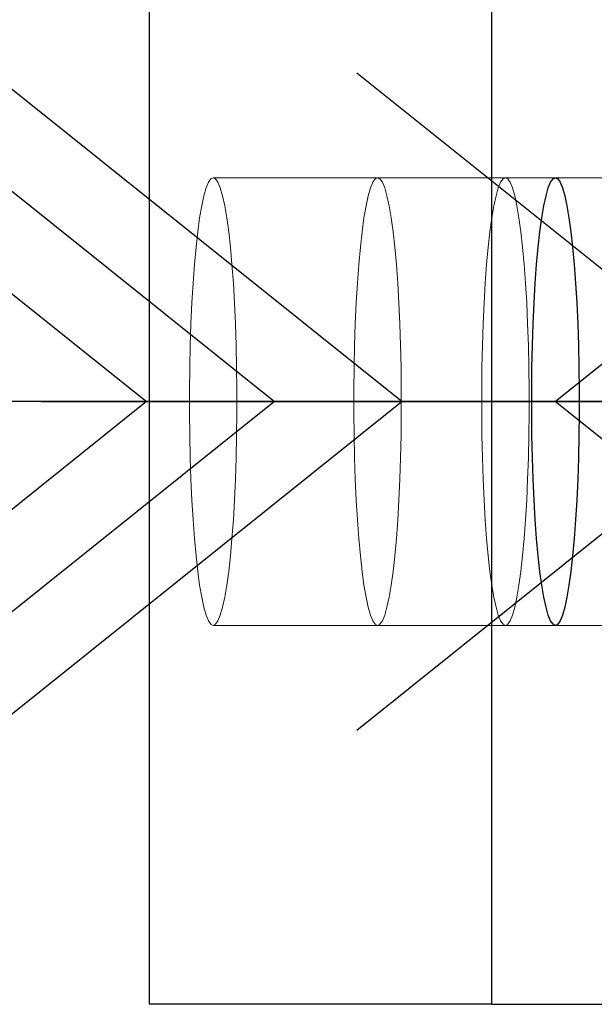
# Model space of a CAD drawing. Header units: millimetres. Extents: x 3536 to 4290, y 11030 to 11491.
# Tile 5 of 102: x 3589.28 to 3590.95, y 11074.54 to 11077.4. Entities that reach past the tile are written whole.
import ezdxf

# ---------------------------------------------------------------- set-up
doc = ezdxf.new("R2010")
doc.units = ezdxf.units.MM
doc.header["$LTSCALE"] = 10
doc.linetypes.add('HIDDEN', pattern=[0.375, 0.25, -0.125])
doc.linetypes.add('MITTE', pattern=[2, 1.25, -0.25, 0.25, -0.25])
doc.layers.get('Defpoints').update_dxf_attribs({"color": 1})
for name, color, linetype in [('PS_BOLT', 4, 'Continuous'), ('PS_MID', 5, 'MITTE'), ('PS_SHAPE', 3, 'Continuous')]:
    doc.layers.add(name, color=color, linetype=linetype)
for name, color, linetype, lineweight in [('PS_DIM', 4, 'Continuous', 13), ('PS_Hidden', 2, 'HIDDEN', 9), ('PS_SOLID', 7, 'Continuous', 30)]:
    doc.layers.add(name, color=color, linetype=linetype, lineweight=lineweight)
doc.styles.add('simplex', font='simplex.shx', dxfattribs={"width": 0.75})
doc.dimstyles.new('1_20_GŁ_DS1-LS20', dxfattribs={"dimtxt": 2, "dimasz": 2, "dimexe": 2, "dimexo": 5, "dimgap": 1, "dimtad": 1, "dimjust": 4, "dimdec": 0, "dimlfac": 20, "dimtxsty": 'simplex', "dimblk1": 'NONE', "dimsah": 1, "dimcen": 2, "dimclrd": 256, "dimclre": 256, "dimclrt": 4, "dimadec": 1, "dimazin": 0, "dimtfac": 1, "dimtdec": 0, "dimtmove": 2, "dimatfit": 3, "dimfxl": 1, "dimarcsym": 0})

# ---------------------------------------------------------------- blocks, each defined once
blk = doc.blocks.new('*D96')
at = {"layer": 'Defpoints', "color": 0, "transparency": 16777216}
for p in [(3591.0213, 11097.831), (3589.6555, 11085.5365), (3591.0213, 11075.2865)]:
    blk.add_point(p, dxfattribs=at)
at = {"layer": 'PS_DIM', "lineweight": -2, "transparency": 16777216}
for p, q in [((3589.6555, 11090.5365), (3589.6555, 11099.831)), ((3591.0213, 11080.2865), (3591.0213, 11099.831)), ((3589.6555, 11097.831), (3587.6555, 11097.831)), ((3589.6555, 11097.831), (3591.0213, 11097.831)), ((3593.0213, 11097.831), (3595.0213, 11097.831))]:
    blk.add_line(p, q, dxfattribs=at)
at = {"layer": 'PS_DIM', "transparency": 16777216}
blk.add_solid([(3593.0213, 11098.1643), (3593.0213, 11097.4977), (3591.0213, 11097.831)], dxfattribs=at)
at = {"layer": 'PS_DIM', "color": 4, "transparency": 16777216, "insert": (3587.6355, 11094.6681), "char_height": 2, "attachment_point": 5, "rotation": 90, "style": 'simplex'}
blk.add_mtext('-27', dxfattribs=at)
blk = doc.blocks.new('_None')
blk = doc.blocks.new('*D97')
at = {"layer": 'Defpoints', "color": 0, "transparency": 16777216}
for p in [(3591.0213, 11097.831), (3591.0213, 11082.172), (3591.0213, 11075.2865)]:
    blk.add_point(p, dxfattribs=at)
at = {"layer": 'PS_DIM', "lineweight": -2, "transparency": 16777216}
for p, q in [((3591.0213, 11080.2865), (3591.0213, 11099.831)), ((3591.0213, 11087.172), (3591.0213, 11099.831)), ((3591.0213, 11097.831), (3589.0213, 11097.831)), ((3593.0213, 11097.831), (3595.0213, 11097.831))]:
    blk.add_line(p, q, dxfattribs=at)
at = {"layer": 'PS_DIM', "transparency": 16777216}
blk.add_solid([(3593.0213, 11098.1643), (3593.0213, 11097.4977), (3591.0213, 11097.831)], dxfattribs=at)
at = {"layer": 'PS_DIM', "color": 4, "transparency": 16777216, "insert": (3592.8482, 11096.311), "char_height": 2, "attachment_point": 5, "rotation": 90, "style": 'simplex'}
blk.add_mtext('0', dxfattribs=at)
blk = doc.blocks.new('*X313')
at = {"color": 30, "linetype": 'Continuous'}
for p, q in [((3587.9768, 11077.2411), (3589.1701, 11076.2865)), ((3592.0288, 11077.2411), (3590.8356, 11076.2865)), ((3589.1701, 11076.2865), (3587.9768, 11075.3319)), ((3592.0288, 11076.2865), (3587.9768, 11076.2865)), ((3590.8356, 11076.2865), (3592.0288, 11075.3319))]:
    blk.add_line(p, q, dxfattribs=at)
blk = doc.blocks.new('*X319')
at = {"color": 30, "linetype": 'Continuous'}
for p, q in [((3588.8258, 11077.2411), (3590.0191, 11076.2865)), ((3592.8778, 11077.2411), (3591.6846, 11076.2865)), ((3590.0191, 11076.2865), (3588.8258, 11075.3319)), ((3592.8778, 11076.2865), (3588.8258, 11076.2865)), ((3591.6846, 11076.2865), (3592.8778, 11075.3319))]:
    blk.add_line(p, q, dxfattribs=at)
blk = doc.blocks.new('*X321')
at = {"color": 30, "linetype": 'Continuous'}
for p, q in [((3589.1973, 11077.2411), (3590.3905, 11076.2865)), ((3593.2493, 11077.2411), (3592.056, 11076.2865)), ((3590.3905, 11076.2865), (3589.1973, 11075.3319)), ((3593.2493, 11076.2865), (3589.1973, 11076.2865)), ((3592.056, 11076.2865), (3593.2493, 11075.3319))]:
    blk.add_line(p, q, dxfattribs=at)
blk = doc.blocks.new('*X325')
at = {"color": 30, "linetype": 'Continuous'}
for p, q in [((3590.2585, 11077.2411), (3591.4518, 11076.2865)), ((3594.3105, 11077.2411), (3593.1173, 11076.2865)), ((3591.4518, 11076.2865), (3590.2585, 11075.3319)), ((3594.3105, 11076.2865), (3590.2585, 11076.2865)), ((3593.1173, 11076.2865), (3594.3105, 11075.3319))]:
    blk.add_line(p, q, dxfattribs=at)
blk = doc.blocks.new('*X331')
at = {"layer": 'PS_Hidden', "color": 2, "linetype": 'HIDDEN'}
for p, q in [((3589.8274, 11076.9232), (3589.8206, 11076.9067)), ((3589.8343, 11076.9332), (3589.8274, 11076.9232)), ((3589.8412, 11076.9365), (3589.8343, 11076.9332)), ((3589.8482, 11076.9332), (3589.8412, 11076.9365)), ((3590.8356, 11076.9365), (3589.8412, 11076.9365)), ((3589.8551, 11076.9232), (3589.8482, 11076.9332)), ((3589.8619, 11076.9067), (3589.8551, 11076.9232)), ((3590.3049, 11076.9232), (3590.2982, 11076.9067)), ((3590.3118, 11076.9332), (3590.3049, 11076.9232)), ((3590.3188, 11076.9365), (3590.3118, 11076.9332)), ((3590.3258, 11076.9332), (3590.3188, 11076.9365)), ((3590.3327, 11076.9232), (3590.3258, 11076.9332)), ((3590.3395, 11076.9067), (3590.3327, 11076.9232)), ((3590.6764, 11076.9232), (3590.6696, 11076.9067)), ((3590.6833, 11076.9332), (3590.6764, 11076.9232)), ((3590.6903, 11076.9365), (3590.6833, 11076.9332)), ((3590.6972, 11076.9332), (3590.6903, 11076.9365)), ((3590.7041, 11076.9232), (3590.6972, 11076.9332)), ((3590.7109, 11076.9067), (3590.7041, 11076.9232)), ((3591.3132, 11076.9365), (3590.8356, 11076.9365)), ((3589.8206, 11076.9067), (3589.814, 11076.8838)), ((3589.8685, 11076.8838), (3589.8619, 11076.9067)), ((3590.2982, 11076.9067), (3590.2916, 11076.8838)), ((3590.346, 11076.8838), (3590.3395, 11076.9067)), ((3590.6696, 11076.9067), (3590.663, 11076.8838)), ((3590.7175, 11076.8838), (3590.7109, 11076.9067)), ((3589.814, 11076.8838), (3589.8078, 11076.8548)), ((3589.8747, 11076.8548), (3589.8685, 11076.8838)), ((3590.2916, 11076.8838), (3590.2853, 11076.8548)), ((3590.3523, 11076.8548), (3590.346, 11076.8838)), ((3590.663, 11076.8838), (3590.6568, 11076.8548)), ((3590.7237, 11076.8548), (3590.7175, 11076.8838)), ((3589.8078, 11076.8548), (3589.8018, 11076.82)), ((3589.8807, 11076.82), (3589.8747, 11076.8548)), ((3590.2853, 11076.8548), (3590.2794, 11076.82)), ((3590.3582, 11076.82), (3590.3523, 11076.8548)), ((3590.6568, 11076.8548), (3590.6508, 11076.82)), ((3590.7297, 11076.82), (3590.7237, 11076.8548)), ((3589.8018, 11076.82), (3589.7963, 11076.7797)), ((3589.8862, 11076.7797), (3589.8807, 11076.82)), ((3590.2794, 11076.82), (3590.2739, 11076.7797)), ((3590.3637, 11076.7797), (3590.3582, 11076.82)), ((3590.6508, 11076.82), (3590.6453, 11076.7797)), ((3590.7352, 11076.7797), (3590.7297, 11076.82)), ((3589.7963, 11076.7797), (3589.7913, 11076.7344)), ((3589.8912, 11076.7344), (3589.8862, 11076.7797)), ((3590.2739, 11076.7797), (3590.2688, 11076.7344)), ((3590.3688, 11076.7344), (3590.3637, 11076.7797)), ((3590.6453, 11076.7797), (3590.6403, 11076.7344)), ((3590.7402, 11076.7344), (3590.7352, 11076.7797)), ((3589.7913, 11076.7344), (3589.7867, 11076.6844)), ((3589.8958, 11076.6844), (3589.8912, 11076.7344)), ((3590.2688, 11076.7344), (3590.2643, 11076.6844)), ((3590.3734, 11076.6844), (3590.3688, 11076.7344)), ((3590.6403, 11076.7344), (3590.6357, 11076.6844)), ((3590.7448, 11076.6844), (3590.7402, 11076.7344)), ((3589.7867, 11076.6844), (3589.7827, 11076.6304)), ((3589.8998, 11076.6304), (3589.8958, 11076.6844)), ((3590.2643, 11076.6844), (3590.2603, 11076.6304)), ((3590.3774, 11076.6304), (3590.3734, 11076.6844)), ((3590.6357, 11076.6844), (3590.6317, 11076.6304)), ((3590.7488, 11076.6304), (3590.7448, 11076.6844)), ((3589.7827, 11076.6304), (3589.7793, 11076.5728)), ((3589.9032, 11076.5728), (3589.8998, 11076.6304)), ((3590.2603, 11076.6304), (3590.2569, 11076.5728)), ((3590.3807, 11076.5728), (3590.3774, 11076.6304)), ((3590.6317, 11076.6304), (3590.6283, 11076.5728)), ((3590.7522, 11076.5728), (3590.7488, 11076.6304)), ((3589.7793, 11076.5728), (3589.7766, 11076.5123)), ((3589.9059, 11076.5123), (3589.9032, 11076.5728)), ((3590.2569, 11076.5728), (3590.2541, 11076.5123)), ((3590.3835, 11076.5123), (3590.3807, 11076.5728)), ((3590.6283, 11076.5728), (3590.6256, 11076.5123)), ((3590.7549, 11076.5123), (3590.7522, 11076.5728)), ((3589.7766, 11076.5123), (3589.7745, 11076.4494)), ((3589.908, 11076.4494), (3589.9059, 11076.5123)), ((3590.2541, 11076.5123), (3590.252, 11076.4494)), ((3590.3856, 11076.4494), (3590.3835, 11076.5123)), ((3590.6256, 11076.5123), (3590.6235, 11076.4494)), ((3590.757, 11076.4494), (3590.7549, 11076.5123)), ((3589.7745, 11076.4494), (3589.7731, 11076.385)), ((3589.9094, 11076.385), (3589.908, 11076.4494)), ((3590.252, 11076.4494), (3590.2506, 11076.385)), ((3590.387, 11076.385), (3590.3856, 11076.4494)), ((3590.6235, 11076.4494), (3590.6221, 11076.385)), ((3590.7584, 11076.385), (3590.757, 11076.4494)), ((3589.7731, 11076.385), (3589.7724, 11076.3194)), ((3589.9101, 11076.3194), (3589.9094, 11076.385)), ((3590.2506, 11076.385), (3590.2499, 11076.3194)), ((3590.3877, 11076.3194), (3590.387, 11076.385)), ((3590.6221, 11076.385), (3590.6214, 11076.3194)), ((3590.7591, 11076.3194), (3590.7584, 11076.385)), ((3589.7724, 11076.3194), (3589.7724, 11076.2536)), ((3589.9101, 11076.2536), (3589.9101, 11076.3194)), ((3590.2499, 11076.3194), (3590.2499, 11076.2536)), ((3590.3877, 11076.2536), (3590.3877, 11076.3194)), ((3590.6214, 11076.3194), (3590.6214, 11076.2536)), ((3590.7591, 11076.2536), (3590.7591, 11076.3194)), ((3589.7724, 11076.2536), (3589.7731, 11076.1881)), ((3589.9094, 11076.1881), (3589.9101, 11076.2536)), ((3590.2499, 11076.2536), (3590.2506, 11076.1881)), ((3590.387, 11076.1881), (3590.3877, 11076.2536)), ((3590.6214, 11076.2536), (3590.6221, 11076.1881)), ((3590.7584, 11076.1881), (3590.7591, 11076.2536)), ((3589.7731, 11076.1881), (3589.7745, 11076.1236)), ((3589.908, 11076.1236), (3589.9094, 11076.1881)), ((3590.2506, 11076.1881), (3590.252, 11076.1236)), ((3590.3856, 11076.1236), (3590.387, 11076.1881)), ((3590.6221, 11076.1881), (3590.6235, 11076.1236)), ((3590.757, 11076.1236), (3590.7584, 11076.1881)), ((3589.7745, 11076.1236), (3589.7766, 11076.0608)), ((3589.9059, 11076.0608), (3589.908, 11076.1236)), ((3590.252, 11076.1236), (3590.2541, 11076.0608)), ((3590.3835, 11076.0608), (3590.3856, 11076.1236)), ((3590.6235, 11076.1236), (3590.6256, 11076.0608)), ((3590.7549, 11076.0608), (3590.757, 11076.1236)), ((3589.7766, 11076.0608), (3589.7793, 11076.0003)), ((3589.9032, 11076.0003), (3589.9059, 11076.0608)), ((3590.2541, 11076.0608), (3590.2569, 11076.0003)), ((3590.3807, 11076.0003), (3590.3835, 11076.0608)), ((3590.6256, 11076.0608), (3590.6283, 11076.0003)), ((3590.7522, 11076.0003), (3590.7549, 11076.0608)), ((3589.7793, 11076.0003), (3589.7827, 11075.9427)), ((3589.8998, 11075.9427), (3589.9032, 11076.0003)), ((3590.2569, 11076.0003), (3590.2603, 11075.9427)), ((3590.3774, 11075.9427), (3590.3807, 11076.0003)), ((3590.6283, 11076.0003), (3590.6317, 11075.9427)), ((3590.7488, 11075.9427), (3590.7522, 11076.0003)), ((3589.7827, 11075.9427), (3589.7867, 11075.8887)), ((3589.8958, 11075.8887), (3589.8998, 11075.9427)), ((3590.2603, 11075.9427), (3590.2643, 11075.8887)), ((3590.3734, 11075.8887), (3590.3774, 11075.9427)), ((3590.6317, 11075.9427), (3590.6357, 11075.8887)), ((3590.7448, 11075.8887), (3590.7488, 11075.9427)), ((3589.7867, 11075.8887), (3589.7913, 11075.8387)), ((3589.8912, 11075.8387), (3589.8958, 11075.8887)), ((3590.2643, 11075.8887), (3590.2688, 11075.8387)), ((3590.3688, 11075.8387), (3590.3734, 11075.8887)), ((3590.6357, 11075.8887), (3590.6403, 11075.8387)), ((3590.7402, 11075.8387), (3590.7448, 11075.8887)), ((3589.7913, 11075.8387), (3589.7963, 11075.7933)), ((3589.8862, 11075.7933), (3589.8912, 11075.8387)), ((3590.2688, 11075.8387), (3590.2739, 11075.7933)), ((3590.3637, 11075.7933), (3590.3688, 11075.8387)), ((3590.6403, 11075.8387), (3590.6453, 11075.7933)), ((3590.7352, 11075.7933), (3590.7402, 11075.8387)), ((3589.7963, 11075.7933), (3589.8018, 11075.753)), ((3589.8807, 11075.753), (3589.8862, 11075.7933)), ((3590.2739, 11075.7933), (3590.2794, 11075.753)), ((3590.3582, 11075.753), (3590.3637, 11075.7933)), ((3590.6453, 11075.7933), (3590.6508, 11075.753)), ((3590.7297, 11075.753), (3590.7352, 11075.7933)), ((3589.8018, 11075.753), (3589.8078, 11075.7182)), ((3589.8747, 11075.7182), (3589.8807, 11075.753)), ((3590.2794, 11075.753), (3590.2853, 11075.7182)), ((3590.3523, 11075.7182), (3590.3582, 11075.753)), ((3590.6508, 11075.753), (3590.6568, 11075.7182)), ((3590.7237, 11075.7182), (3590.7297, 11075.753)), ((3589.8078, 11075.7182), (3589.814, 11075.6892)), ((3589.8685, 11075.6892), (3589.8747, 11075.7182)), ((3590.2853, 11075.7182), (3590.2916, 11075.6892)), ((3590.346, 11075.6892), (3590.3523, 11075.7182)), ((3590.6568, 11075.7182), (3590.663, 11075.6892)), ((3590.7175, 11075.6892), (3590.7237, 11075.7182)), ((3589.814, 11075.6892), (3589.8206, 11075.6663)), ((3589.8619, 11075.6663), (3589.8685, 11075.6892)), ((3590.2916, 11075.6892), (3590.2982, 11075.6663)), ((3590.3395, 11075.6663), (3590.346, 11075.6892)), ((3590.663, 11075.6892), (3590.6696, 11075.6663)), ((3590.7109, 11075.6663), (3590.7175, 11075.6892)), ((3589.8206, 11075.6663), (3589.8274, 11075.6498)), ((3589.8551, 11075.6498), (3589.8619, 11075.6663)), ((3590.2982, 11075.6663), (3590.3049, 11075.6498)), ((3590.3327, 11075.6498), (3590.3395, 11075.6663)), ((3590.6696, 11075.6663), (3590.6764, 11075.6498)), ((3590.7041, 11075.6498), (3590.7109, 11075.6663)), ((3589.8274, 11075.6498), (3589.8343, 11075.6399)), ((3589.8343, 11075.6399), (3589.8412, 11075.6365)), ((3589.8412, 11075.6365), (3589.8482, 11075.6399)), ((3590.8356, 11075.6365), (3589.8412, 11075.6365)), ((3589.8482, 11075.6399), (3589.8551, 11075.6498)), ((3590.3049, 11075.6498), (3590.3118, 11075.6399)), ((3590.3118, 11075.6399), (3590.3188, 11075.6365)), ((3590.3188, 11075.6365), (3590.3258, 11075.6399)), ((3590.3258, 11075.6399), (3590.3327, 11075.6498)), ((3590.6764, 11075.6498), (3590.6833, 11075.6399)), ((3590.6833, 11075.6399), (3590.6903, 11075.6365)), ((3590.6903, 11075.6365), (3590.6972, 11075.6399)), ((3590.6972, 11075.6399), (3590.7041, 11075.6498)), ((3591.3132, 11075.6365), (3590.8356, 11075.6365))]:
    blk.add_line(p, q, dxfattribs=at)
at = {"layer": 'PS_MID', "color": 5, "linetype": 'MITTE'}
for p, q in [((3589.3412, 11076.2865), (3591.3356, 11076.2865)), ((3589.8188, 11076.2865), (3591.8132, 11076.2865)), ((3590.1903, 11076.2865), (3592.1846, 11076.2865)), ((3590.5617, 11076.2865), (3592.556, 11076.2865))]:
    blk.add_line(p, q, dxfattribs=at)
at = {"layer": 'PS_SOLID', "color": 7, "linetype": 'Continuous'}
for p, q in [((3589.6555, 11085.5365), (3589.6555, 11074.5365)), ((3590.6499, 11085.5365), (3590.6499, 11074.5365)), ((3590.815, 11076.9067), (3590.8217, 11076.9232)), ((3590.8217, 11076.9232), (3590.8286, 11076.9332)), ((3590.8286, 11076.9332), (3590.8356, 11076.9365)), ((3590.8356, 11076.9365), (3590.8426, 11076.9332)), ((3590.8426, 11076.9332), (3590.8495, 11076.9232)), ((3590.8495, 11076.9232), (3590.8563, 11076.9067)), ((3590.8084, 11076.8838), (3590.815, 11076.9067)), ((3590.8563, 11076.9067), (3590.8628, 11076.8838)), ((3590.8021, 11076.8548), (3590.8084, 11076.8838)), ((3590.8628, 11076.8838), (3590.8691, 11076.8548)), ((3590.7962, 11076.82), (3590.8021, 11076.8548)), ((3590.8691, 11076.8548), (3590.875, 11076.82)), ((3590.7907, 11076.7797), (3590.7962, 11076.82)), ((3590.875, 11076.82), (3590.8805, 11076.7797)), ((3590.7856, 11076.7344), (3590.7907, 11076.7797)), ((3590.8805, 11076.7797), (3590.8856, 11076.7344)), ((3590.7811, 11076.6844), (3590.7856, 11076.7344)), ((3590.8856, 11076.7344), (3590.8901, 11076.6844)), ((3590.7771, 11076.6304), (3590.7811, 11076.6844)), ((3590.8901, 11076.6844), (3590.8941, 11076.6304)), ((3590.7737, 11076.5728), (3590.7771, 11076.6304)), ((3590.8941, 11076.6304), (3590.8975, 11076.5728)), ((3590.7709, 11076.5123), (3590.7737, 11076.5728)), ((3590.8975, 11076.5728), (3590.9003, 11076.5123)), ((3590.7688, 11076.4494), (3590.7709, 11076.5123)), ((3590.9003, 11076.5123), (3590.9024, 11076.4494)), ((3590.7674, 11076.385), (3590.7688, 11076.4494)), ((3590.9024, 11076.4494), (3590.9038, 11076.385)), ((3590.7667, 11076.3194), (3590.7674, 11076.385)), ((3590.9038, 11076.385), (3590.9045, 11076.3194)), ((3590.7667, 11076.2536), (3590.7667, 11076.3194)), ((3590.9045, 11076.3194), (3590.9045, 11076.2536)), ((3590.7674, 11076.1881), (3590.7667, 11076.2536)), ((3590.9045, 11076.2536), (3590.9038, 11076.1881)), ((3590.7688, 11076.1236), (3590.7674, 11076.1881)), ((3590.9038, 11076.1881), (3590.9024, 11076.1236)), ((3590.7709, 11076.0608), (3590.7688, 11076.1236)), ((3590.9024, 11076.1236), (3590.9003, 11076.0608)), ((3590.7737, 11076.0003), (3590.7709, 11076.0608)), ((3590.9003, 11076.0608), (3590.8975, 11076.0003)), ((3590.7771, 11075.9427), (3590.7737, 11076.0003)), ((3590.8975, 11076.0003), (3590.8941, 11075.9427)), ((3590.7811, 11075.8887), (3590.7771, 11075.9427)), ((3590.8941, 11075.9427), (3590.8901, 11075.8887)), ((3590.7856, 11075.8387), (3590.7811, 11075.8887)), ((3590.8901, 11075.8887), (3590.8856, 11075.8387)), ((3590.7907, 11075.7933), (3590.7856, 11075.8387)), ((3590.8856, 11075.8387), (3590.8805, 11075.7933)), ((3590.7962, 11075.753), (3590.7907, 11075.7933)), ((3590.8805, 11075.7933), (3590.875, 11075.753)), ((3590.8021, 11075.7182), (3590.7962, 11075.753)), ((3590.875, 11075.753), (3590.8691, 11075.7182)), ((3590.8084, 11075.6892), (3590.8021, 11075.7182)), ((3590.8691, 11075.7182), (3590.8628, 11075.6892)), ((3590.815, 11075.6663), (3590.8084, 11075.6892)), ((3590.8628, 11075.6892), (3590.8563, 11075.6663)), ((3590.8217, 11075.6498), (3590.815, 11075.6663)), ((3590.8563, 11075.6663), (3590.8495, 11075.6498)), ((3590.8286, 11075.6399), (3590.8217, 11075.6498)), ((3590.8356, 11075.6365), (3590.8286, 11075.6399)), ((3590.8426, 11075.6399), (3590.8356, 11075.6365)), ((3590.8495, 11075.6498), (3590.8426, 11075.6399)), ((3590.6499, 11074.5365), (3589.6555, 11074.5365)), ((3590.6499, 11074.5365), (3595.1071, 11074.5365))]:
    blk.add_line(p, q, dxfattribs=at)
blk = doc.blocks.new('*X334')
at = {"color": 30, "linetype": 'Continuous'}
for p, q in [((3588.4544, 11077.2411), (3589.6476, 11076.2865)), ((3592.5064, 11077.2411), (3591.3132, 11076.2865)), ((3589.6476, 11076.2865), (3588.4544, 11075.3319)), ((3592.5064, 11076.2865), (3588.4544, 11076.2865)), ((3591.3132, 11076.2865), (3592.5064, 11075.3319))]:
    blk.add_line(p, q, dxfattribs=at)

msp = doc.modelspace()

# ---------------------------------------------------------------- block references
at = {"layer": 'PS_BOLT', "color": 30}
for name in ['*X313', '*X334', '*X319', '*X321', '*X325']:
    msp.add_blockref(name, (0, 0), dxfattribs=at)
at = {"layer": 'PS_SHAPE'}
msp.add_blockref('*X331', (0, 0), dxfattribs=at)

# ---------------------------------------------------------------- dimensions: what is measured, and where the dimension line sits
at = {"layer": 'PS_DIM'}
dim = msp.add_linear_dim(base=(3591.0213, 11097.831), p1=(3589.6555, 11085.5365), p2=(3591.0213, 11075.2865), text='-27', dimstyle='1_20_GŁ_DS1-LS20', dxfattribs=at)
dim.commit()
dim.dimension.update_dxf_attribs({"geometry": '*D96', "text_midpoint": (3587.6355, 11094.6681), "dimtype": 128, "text_rotation": 90})
dim = msp.add_linear_dim(base=(3591.021319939, 11097.8310061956), p1=(3591.021319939, 11075.2865235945), p2=(3591.021319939, 11082.1720392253), dimstyle='1_20_GŁ_DS1-LS20', dxfattribs=at)
dim.commit()
dim.dimension.update_dxf_attribs({"geometry": '*D97', "text_midpoint": (3592.8481745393, 11096.3110061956), "dimtype": 128, "text_rotation": 90})

doc.saveas('drawing.dxf')
